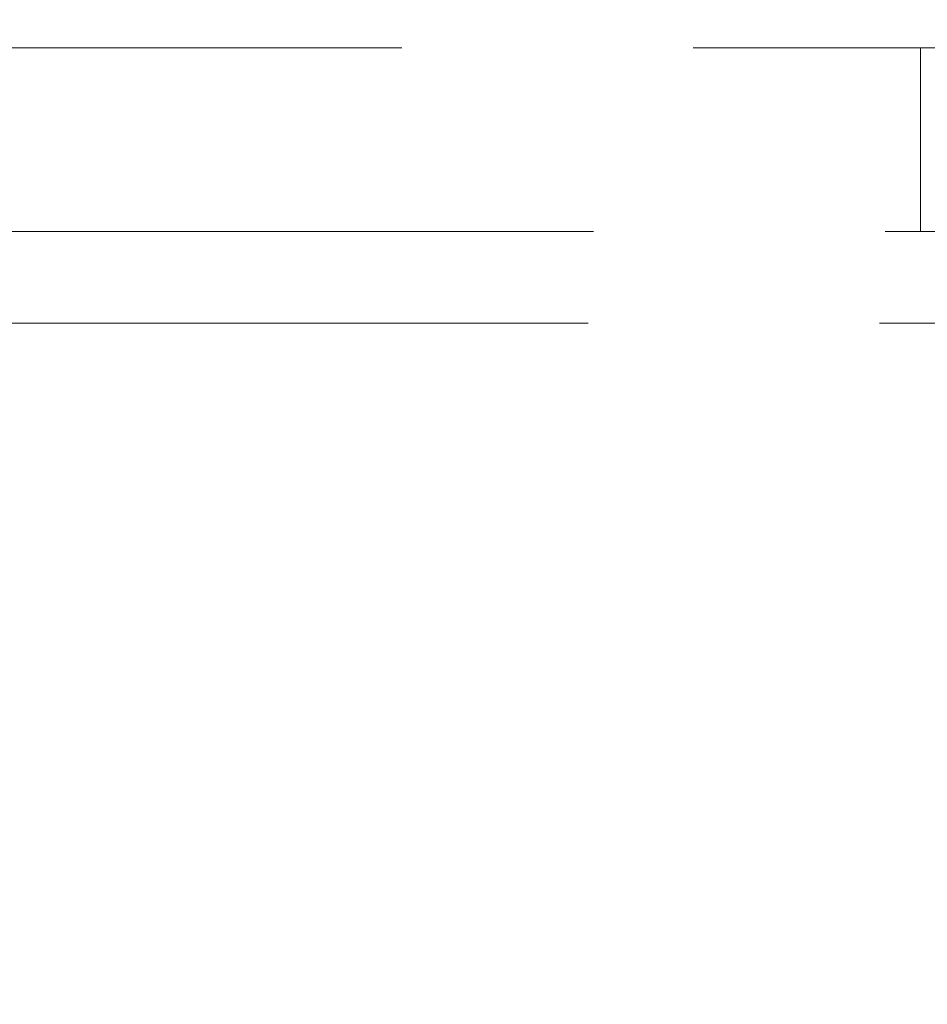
# Model space of a CAD drawing. Header units: millimetres. Extents: x 624 to 866, y 309 to 728.
# Tile 17 of 41: x 828.55 to 830.52, y 369.6 to 371.74. Entities that reach past the tile are written whole.
import ezdxf

# ---------------------------------------------------------------- set-up
doc = ezdxf.new("R2010")
doc.units = ezdxf.units.MM
doc.linetypes.add('HIDDEN', pattern=[1.905, 1.27, -0.635])

msp = doc.modelspace()

# ---------------------------------------------------------------- linework, layer by layer
at = {"color": 7, "linetype": 'HIDDEN', "lineweight": 18}
for p, q in [((830.1094, 373.5797), (830.1094, 371.6797)), ((828.1094, 371.6797), (833.3385, 371.6797)), ((830.5094, 371.6797), (830.5094, 371.2797)), ((833.6075, 371.2797), (827.6094, 371.2797)), ((835.5005, 371.0797), (827.5094, 371.0797))]:
    msp.add_line(p, q, dxfattribs=at)
at = {"color": 7, "linetype": 'Continuous', "lineweight": 25}
msp.add_arc((831.4622, 340.2896), 35, 94.515, 242.79711, dxfattribs=at)
at = {"color": 7, "linetype": 'HIDDEN', "lineweight": 18}
msp.add_arc((831.4622, 340.2896), 34.6, 91.82185, 244.11542, dxfattribs=at)

doc.saveas('drawing.dxf')
